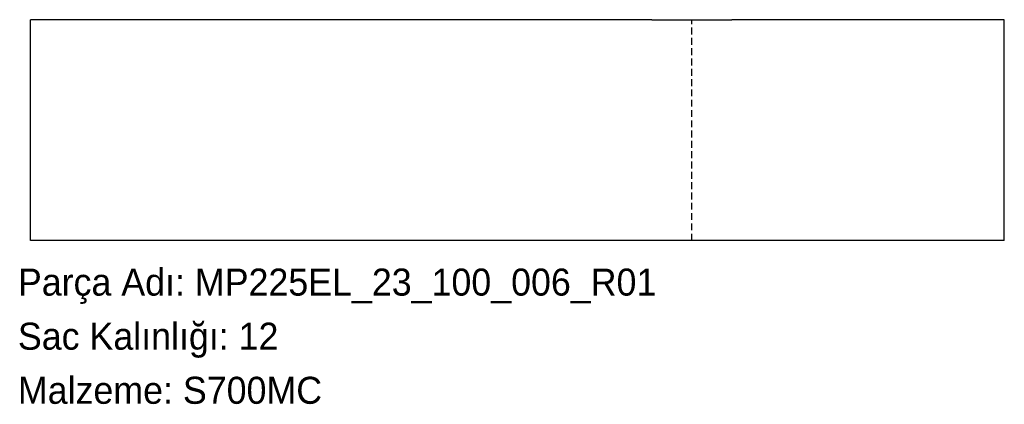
# Model space of a CAD drawing. Header units: millimetres. Extents: x 1 to 438, y -72 to 98.
import ezdxf

# ---------------------------------------------------------------- set-up
doc = ezdxf.new("R2010")
doc.units = ezdxf.units.MM
for name, pattern in [('SLD-Katı', [0]), ('SLD-Kesik', [4.572, 3.048, -1.524]), ('SLD-Sürekli', [0])]:
    doc.linetypes.add(name, pattern=pattern)
doc.layers.add('METIN', color=96, linetype='SLD-Katı')
doc.styles.add('SLDTEXTSTYLE0', font='ARIAL.TTF', dxfattribs={"width": 0.948, "bigfont": 'bigfont'})
doc.styles.add('SLDTEXTSTYLE1', font='ARIAL.TTF', dxfattribs={"width": 0.948})

msp = doc.modelspace()

# ---------------------------------------------------------------- linework, layer by layer
at = {"color": 7, "linetype": 'SLD-Sürekli', "lineweight": 25}
for p, q in [((5.6, 0.4), (5.6, 98.4)), ((281.6, 98.4), (5.6, 98.4)), ((281.6, 98.4), (317.16, 98.4)), ((438.16, 98.4), (317.16, 98.4)), ((438.16, 0.4), (438.16, 98.4)), ((281.6, 0.4), (5.6, 0.4)), ((317.16, 0.4), (281.6, 0.4)), ((438.16, 0.4), (317.16, 0.4))]:
    msp.add_line(p, q, dxfattribs=at)
at = {"color": 7, "linetype": 'SLD-Kesik'}
msp.add_line((299.38, 0.4), (299.38, 98.4), dxfattribs=at)

# ---------------------------------------------------------------- texts
at = {"layer": 'METIN', "char_height": 12, "attachment_point": 1}
for s, insert, style in [('Parça Adı: MP225EL_23_100_006_R01', (0, -12.03), 'SLDTEXTSTYLE0'), ('Sac Kalınlığı: 12', (0, -36.03), 'SLDTEXTSTYLE0'), ('Malzeme: S700MC', (0, -60.03), 'SLDTEXTSTYLE1')]:
    msp.add_mtext(s, dxfattribs=dict(at, insert=insert, style=style))

doc.saveas('drawing.dxf')
